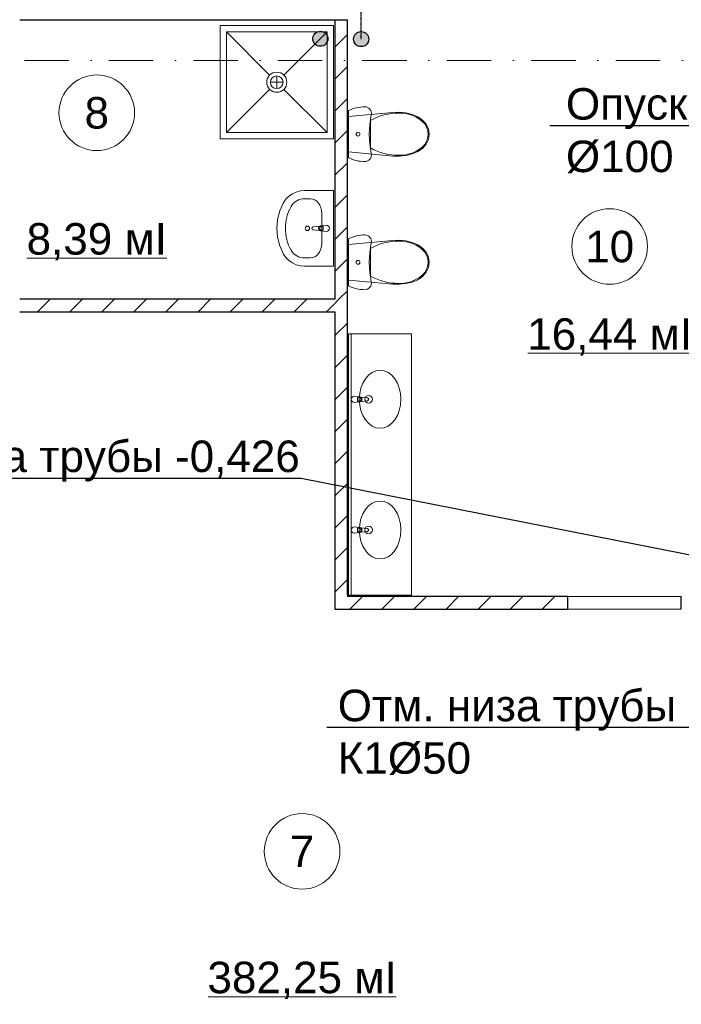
# Model space of a CAD drawing. Header units: millimetres. Extents: x -2890 to 117730, y -526 to 88572.
# Tile 41 of 65: x 61086 to 66336, y 27229 to 35046. Entities that reach past the tile are written whole.
import ezdxf
from ezdxf import colors
from ezdxf.entities.mleader import LeaderData, LeaderLine
from ezdxf.math import Vec2, Vec3

# ---------------------------------------------------------------- set-up
doc = ezdxf.new("R2010")
doc.units = ezdxf.units.MM
doc.header["$MEASUREMENT"] = 0
doc.set_wipeout_variables(frame=1)
doc.linetypes.add('Wipeout_Contour', pattern=[1000, 0, -1000])
doc.linetypes.add('Штрихпунктирная', pattern=[6.702778, 3.527778, -1.763889, 0, -1.411111])
for name, color, linetype in [('ВК_К1', 34, 'Continuous'), ('ВК_Текст', 7, 'Continuous'), ('Интерьер - Оборудование', 7, 'Continuous'), ('Конструктив - Стены блок 100 нов', 7, 'Continuous'), ('Конструктив - Стены Блок 200 нов', 7, 'Continuous'), ('Элемент Модели - Зона', 7, 'Continuous'), ('Элемент Модели - Оси', 7, 'Continuous')]:
    doc.layers.add(name, color=color, linetype=linetype)
doc.styles.get("Standard").update_dxf_attribs({"font": 'ARIALUNI.TTF', "height": 250})
doc.styles.add('СГЕНЕРИР_СТИЛЬ_4', font='arial.ttf')
pattern_1 = [(45, (-30913.89, 8295.99), (-127.27922, 127.27922), [])]

# ---------------------------------------------------------------- blocks, each defined once
blk = doc.blocks.new('_None')

msp = doc.modelspace()

# ---------------------------------------------------------------- hatches: boundary and pattern name
at = {"layer": 'ВК_К1', "ltscale": 100}
h = msp.add_hatch(color=256, dxfattribs=at)
h.dxf.hatch_style = 1
h.paths.add_polyline_path([(63531.3, 34894.7, 1), (63411.5, 34894.7, 1)])
h = msp.add_hatch(color=256, dxfattribs=at)
h.dxf.hatch_style = 1
h.paths.add_polyline_path([(63855.6, 34891.8, 1), (63735.9, 34891.8, 1)])

# ---------------------------------------------------------------- linework, layer by layer
at = {"layer": 'ВК_К1', "linetype": 'Штрихпунктирная'}
msp.add_lwpolyline([(63795.8, 34891.8), (63795.8, 42419.9), (71079.6, 42419.9)], dxfattribs=at)
at = {"layer": 'ВК_К1', "ltscale": 100}
for centre in [(63471.4, 34894.7), (63795.8, 34891.8)]:
    msp.add_circle(centre, 59.9, dxfattribs=at)
at = {"layer": 'Интерьер - Оборудование', "color": 7, "linetype": 'Continuous', "lineweight": 5, "ltscale": 100}
for p, q in [((63526.1, 34949.5), (62726.1, 34949.5)), ((62726.1, 34949.5), (62726.1, 34149.5)), ((62726.1, 34949.5), (63069.5, 34606)), ((63526.1, 34949.5), (63182.7, 34606)), ((63526.1, 34149.5), (63526.1, 34949.5)), ((63126.1, 34599.5), (63126.1, 34499.5)), ((62726.1, 34149.5), (63069.5, 34492.9)), ((63176.1, 34549.5), (63076.1, 34549.5)), ((63526.1, 34149.5), (63182.7, 34492.9)), ((63869.2, 34137), (63869.2, 34246)), ((62726.1, 34149.5), (63526.1, 34149.5)), ((63869.2, 34028.1), (63869.2, 34137)), ((63392.8, 33624.3), (63347, 33624.3)), ((63483.8, 33270.6), (63483.8, 33508.3)), ((63479, 33403.1), (63493.9, 33403.1)), ((63493.9, 33403.1), (63493.9, 33375.9)), ((63493.9, 33375.9), (63479, 33375.9)), ((63869.2, 33119.9), (63869.2, 33228.9)), ((63392.8, 33154.7), (63347, 33154.7)), ((63869.2, 33011), (63869.2, 33119.9)), ((63766, 32045.8), (63780.9, 32045.8)), ((63766, 32018.6), (63766, 32045.8)), ((63780.9, 32018.6), (63766, 32018.6)), ((63766, 31008.3), (63780.9, 31008.3)), ((63766, 30981.1), (63766, 31008.3)), ((63780.9, 30981.1), (63766, 30981.1))]:
    msp.add_line(p, q, dxfattribs=at)
at = {"layer": 'Интерьер - Оборудование', "color": 7, "linetype": 'Continuous', "lineweight": 5, "ltscale": 100, "flags": 128}
msp.add_lwpolyline([(63518.8, 33414.5), (63476.8, 33410.5, 0.12102), (63467.3, 33407.2), (63414.4, 33400.6, 0.882566), (63414.4, 33378.4), (63467.3, 33371.7, 0.12102), (63476.8, 33368.5), (63518.8, 33364.5, 1)], format="xyb", close=True, dxfattribs=at)
at = {"layer": 'Интерьер - Оборудование', "color": 7, "linetype": 'Continuous', "lineweight": 5, "ltscale": 100}
for centre, radius in [((63126.1, 34549.5), 80), ((63126.1, 34549.5), 50), ((63369, 33389.5), 17.5), ((63855, 32032.2), 30), ((63855, 30994.7), 30)]:
    msp.add_circle(centre, radius, dxfattribs=at)
for centre, radius, start, end in [((63478.7, 33389.5), 21.1, 122.77103, 237.22897), ((63479, 33389.5), 13.6, 90, 270), ((63781.2, 32032.2), 21.1, 302.77103, 57.22897), ((63780.9, 32032.2), 13.6, 270, 90), ((63780.9, 30994.7), 13.6, 270, 90), ((63781.2, 30994.7), 21.1, 302.77103, 57.22897)]:
    msp.add_arc(centre, radius, start, end, dxfattribs=at)
for centre, major_axis, ratio, start_param, end_param in [((64084, 33878.9), (425.5, 0), 0.999377, 1.547181, 2.100201), ((64108.4, 34047.6), (257.1, 0), 0.999377, 0.725939, 1.626528), ((64188.9, 34136.2), (138.6, 0), 0.999377, 0.005861, 0.632505), ((64188.9, 34137.9), (138.6, 0), 0.999377, 5.650681, 6.277324), ((64084, 34395.1), (425.5, 0), 0.999377, 4.182987, 4.736007), ((64108.4, 34226.5), (257.1, 0), 0.999377, 4.656662, 5.55725), ((63347, 33508.3), (121.2, 0), 0.956522, 1.570796, 2.644618), ((63392.8, 33508.2), (0, 116.1), 0.783646, 4.712389, 6.283185), ((63576.1, 33389.5), (381.8, 0), 0.956522, 2.644618, 3.638567), ((63392.8, 33270.8), (0, 116.1), 0.783646, 3.141593, 4.712389), ((64084, 32861.8), (425.5, 0), 0.999377, 1.547181, 2.100201), ((64108.4, 33030.5), (257.1, 0), 0.999377, 0.725939, 1.626528), ((63347, 33270.6), (121.2, 0), 0.956522, 3.638567, 4.712389), ((64188.9, 33119.1), (138.6, 0), 0.999377, 0.005861, 0.632505), ((64188.9, 33120.8), (138.6, 0), 0.999377, 5.650681, 6.277324), ((64084, 33378), (425.5, 0), 0.999377, 4.182987, 4.736007), ((64108.4, 33209.4), (257.1, 0), 0.999377, 4.656662, 5.55725)]:
    msp.add_ellipse(centre, major_axis=major_axis, ratio=ratio, start_param=start_param, end_param=end_param, dxfattribs=at)
for centre, major_axis, ratio in [((63771.1, 34137), (0, 15), 0.999724), ((63771.1, 33119.9), (0, 15), 0.999724), ((63946.1, 32032.2), (0, 230), 0.717391), ((63946.1, 30994.7), (0, 230), 0.717391)]:
    msp.add_ellipse(centre, major_axis=major_axis, ratio=ratio, dxfattribs=at)
at = {"layer": 'Конструктив - Стены блок 100 нов', "color": 7, "linetype": 'Continuous', "lineweight": 30, "ltscale": 100}
msp.add_line((66336.1, 30366), (66336.1, 30466), dxfattribs=at)
at = {"layer": 'Элемент Модели - Зона', "color": 7, "linetype": 'Continuous', "lineweight": 0, "ltscale": 100}
for p, q in [((61142.4, 33153.5), (62253.2, 33153.5)), ((65117.4, 32397.9), (66417.9, 32397.9)), ((62581.9, 27289.6), (64072.2, 27289.6))]:
    msp.add_line(p, q, dxfattribs=at)
at = {"layer": 'Элемент Модели - Зона', "color": 7, "linetype": 'Continuous', "lineweight": 0, "ltscale": 100, "flags": 128}
for points in [[(61997.8, 34307, 1), (61397.8, 34307, 1)], [(66067.7, 33245.5, 1), (65467.7, 33245.5, 1)], [(63627.1, 28443.1, 1), (63027.1, 28443.1, 1)]]:
    msp.add_lwpolyline(points, format="xyb", close=True, dxfattribs=at)

# ---------------------------------------------------------------- texts
at = {"layer": 'Элемент Модели - Зона', "color": 7, "linetype": 'Continuous', "lineweight": 0, "ltscale": 100, "char_height": 250, "attachment_point": 5, "style": 'СГЕНЕРИР_СТИЛЬ_4'}
for s, insert in [('\\A1;8', (61697.8, 34305)), ('\\A1;8,39 мІ', (61697.8, 33282.8)), ('\\A1;10', (65767.7, 33243.4)), ('\\A1;16,44 мІ', (65767.7, 32527.2)), ('\\A1;7', (63327.1, 28443.1)), ('\\A1;382,25 мІ', (63327.1, 27418.9))]:
    msp.add_mtext(s, dxfattribs=dict(at, insert=insert))

# ---------------------------------------------------------------- leaders
at = {"layer": 'ВК_Текст', "ltscale": 100}
ml = msp.add_multileader_mtext('Standard', dxfattribs=at)
ml.set_content('Опуск К1\\P%%C100', color=256)
ml.set_leader_properties(color=256, linetype='ByLayer', lineweight=-1)
ml.set_arrow_properties(name='NONE')
ml.build(insert=Vec2(0, 0))
ml.multileader.update_dxf_attribs({"text_left_attachment_type": 6, "text_right_attachment_type": 6, "dogleg_length": 0.36, "arrow_head_size": 18})
ctx = ml.context
ctx.base_point, ctx.char_height, ctx.arrow_head_size, ctx.landing_gap_size, ctx.plane_origin = Vec3(65411.7, 34202.6), 250, 18, 9, Vec3(58962.4, 28016.1)
ctx.left_attachment, ctx.right_attachment = 6, 6
notes = []
notes.append((ctx, [(1, (1, 1, 0), (66844.1, 34202.6), (-1, 0), 36, [(1, [(68086.1, 32410.7), (68028, 34496.7)], 0, [])])]))
ctx.mtext.insert, ctx.mtext.flow_direction = Vec3(65420.7, 34502.6), 5
at = {"layer": 'ВК_Текст', "color": 1, "ltscale": 100}
ml = msp.add_multileader_mtext('Standard', dxfattribs=at)
ml.set_content('Отм. низа трубы -0,376\\PК1%%C50', color=1)
ml.set_leader_properties(color=256, linetype='ByLayer', lineweight=-1)
ml.set_arrow_properties(name='NONE')
ml.build(insert=Vec2(0, 0))
ml.multileader.update_dxf_attribs({"text_left_attachment_type": 6, "text_right_attachment_type": 6, "dogleg_length": 0.36, "arrow_head_size": 18})
ctx = ml.context
ctx.base_point, ctx.char_height, ctx.arrow_head_size, ctx.landing_gap_size, ctx.plane_origin = Vec3(63601.1, 29426.5), 250, 18, 9, Vec3(61460.3, 24893.2)
ctx.left_attachment, ctx.right_attachment = 6, 6
notes.append((ctx, [(1, (1, 1, 0), (67394.2, 29426.5), (-1, 0), 36, [(0, [(71009.4, 29761.7)], 0, [])])]))
ctx.mtext.insert, ctx.mtext.flow_direction = Vec3(63610.1, 29726.5), 5
for ctx, leaders in notes:
    for number, flags, end, landing, length, lines in leaders:
        leader = LeaderData()
        leader.index, (leader.has_last_leader_line, leader.has_dogleg_vector, leader.attachment_direction) = number, flags
        leader.last_leader_point, leader.dogleg_vector, leader.dogleg_length = Vec3(end), Vec3(landing), length
        for number, points, colour, breaks in lines:
            line = LeaderLine()
            line.index, line.vertices, line.color, line.breaks = number, Vec3.list(points), colors.encode_raw_color(colour), breaks
            leader.lines.append(line)
        ctx.leaders.append(leader)

# ---------------------------------------------------------------- wipeouts: each hides what was drawn before it
at = {"color": 254, "linetype": 'Wipeout_Contour', "lineweight": 0, "ltscale": 100}
for points in [[(63586.1, 32726), (63586.1, 32826), (63576.1, 32826), (63576.1, 32726)], [(63586.1, 30466), (63586.1, 30366), (63686.1, 30466)]]:
    msp.add_wipeout(points, dxfattribs=at).dxf.layer = 'Конструктив - Стены блок 100 нов'

# ---------------------------------------------------------------- next in the draw order: hatches: boundary and pattern name
at = {"layer": 'Конструктив - Стены блок 100 нов', "linetype": 'Continuous', "lineweight": 5, "ltscale": 100}
h = msp.add_hatch(dxfattribs=at)
h.set_pattern_fill('БЛОКИ_БЕТОННЫЕ_ЭФФЕКТИВН_7F', scale=100, style=0, pattern_type=2)
h.set_pattern_definition(pattern_1)
h.paths.add_polyline_path([(63586.1, 32726), (63586.1, 32826), (63576.1, 32826), (63576.1, 32726)])
h = msp.add_hatch(dxfattribs=at)
h.set_pattern_fill('БЛОКИ_БЕТОННЫЕ_ЭФФЕКТИВН_7F', scale=100, style=0, pattern_type=2)
h.set_pattern_definition(pattern_1)
h.paths.add_polyline_path([(63586.1, 30466), (63586.1, 30366), (63686.1, 30466)])

# ---------------------------------------------------------------- next in the draw order: wipeouts: each hides what was drawn before it
at = {"color": 254, "linetype": 'Wipeout_Contour', "lineweight": 0, "ltscale": 100}
for points in [[(61086.1, 32726), (63576.1, 32726), (63576.1, 32826), (61086.1, 32826)], [(63686.1, 30466), (63586.1, 30366), (63686.1, 30366)]]:
    msp.add_wipeout(points, dxfattribs=at).dxf.layer = 'Конструктив - Стены блок 100 нов'

# ---------------------------------------------------------------- next in the draw order: hatches: boundary and pattern name
at = {"layer": 'Конструктив - Стены блок 100 нов', "linetype": 'Continuous', "lineweight": 5, "ltscale": 100}
h = msp.add_hatch(dxfattribs=at)
h.set_pattern_fill('БЛОКИ_БЕТОННЫЕ_ЭФФЕКТИВН_7F', scale=100, style=0, pattern_type=2)
h.set_pattern_definition(pattern_1)
h.paths.add_polyline_path([(61086.1, 32726), (63576.1, 32726), (63576.1, 32826), (61086.1, 32826)])
h = msp.add_hatch(dxfattribs=at)
h.set_pattern_fill('БЛОКИ_БЕТОННЫЕ_ЭФФЕКТИВН_7F', scale=100, style=0, pattern_type=2)
h.set_pattern_definition(pattern_1)
h.paths.add_polyline_path([(63686.1, 30466), (63586.1, 30366), (63686.1, 30366)])

# ---------------------------------------------------------------- next in the draw order: linework, layer by layer
at = {"layer": 'Конструктив - Стены блок 100 нов', "color": 7, "linetype": 'Continuous', "lineweight": 30, "ltscale": 100}
for p, q in [((63576.1, 32826), (61086.1, 32826)), ((63586.1, 32826), (63576.1, 32826)), ((61086.1, 32726), (63576.1, 32726)), ((63576.1, 32726), (63586.1, 32726)), ((63586.1, 30466), (63586.1, 30366))]:
    msp.add_line(p, q, dxfattribs=at)

# ---------------------------------------------------------------- next in the draw order: wipeouts: each hides what was drawn before it
at = {"color": 254, "linetype": 'Wipeout_Contour', "lineweight": 0, "ltscale": 100}
for points in [[(63686.1, 32826), (63686.1, 35046), (63586.1, 35046), (63586.1, 32826)], [(63686.1, 30366), (65436.1, 30366), (65436.1, 30466), (63686.1, 30466)]]:
    msp.add_wipeout(points, dxfattribs=at).dxf.layer = 'Конструктив - Стены блок 100 нов'

# ---------------------------------------------------------------- next in the draw order: hatches: boundary and pattern name
at = {"layer": 'Конструктив - Стены блок 100 нов', "linetype": 'Continuous', "lineweight": 5, "ltscale": 100}
h = msp.add_hatch(dxfattribs=at)
h.set_pattern_fill('БЛОКИ_БЕТОННЫЕ_ЭФФЕКТИВН_7F', scale=100, style=0, pattern_type=2)
h.set_pattern_definition(pattern_1)
h.paths.add_polyline_path([(63686.1, 32826), (63686.1, 35046), (63586.1, 35046), (63586.1, 32826)])
h = msp.add_hatch(dxfattribs=at)
h.set_pattern_fill('БЛОКИ_БЕТОННЫЕ_ЭФФЕКТИВН_7F', scale=100, style=0, pattern_type=2)
h.set_pattern_definition(pattern_1)
h.paths.add_polyline_path([(63686.1, 30366), (65436.1, 30366), (65436.1, 30466), (63686.1, 30466)])

# ---------------------------------------------------------------- next in the draw order: linework, layer by layer
at = {"layer": 'Интерьер - Оборудование', "color": 7, "linetype": 'Continuous', "lineweight": 5, "ltscale": 100}
msp.add_line((64196.1, 30476), (64196.1, 32551), dxfattribs=at)
at = {"layer": 'Интерьер - Оборудование', "color": 7, "linetype": 'Continuous', "lineweight": 5, "ltscale": 100, "flags": 128}
for points in [[(63576.1, 34999.5), (62676.1, 34999.5), (62676.1, 34099.5), (63576.1, 34099.5)], [(63696.1, 34323.8), (63711.2, 34330.9), (63726.6, 34337.1), (63742.5, 34342.4), (63758.5, 34346.7), (63774.8, 34350.1), (63791.3, 34352.6), (63807.9, 34354.1), (63824.6, 34354.5), (63836.1, 34353.3), (63847.1, 34349.5), (63857, 34343.4), (63865.3, 34335.2), (63871.6, 34325.5), (63875.6, 34314.6), (63877.1, 34303.1), (63876.1, 34291.5), (63869.3, 34253.3), (63864.4, 34214.7), (63861.5, 34175.9), (63860.5, 34137), (63861.5, 34098.2), (63864.4, 34059.4), (63869.3, 34020.8), (63876.1, 33982.5), (63877.1, 33971), (63875.6, 33959.5), (63871.6, 33948.6), (63865.3, 33938.8), (63857, 33930.7), (63847.1, 33924.6), (63836.1, 33920.8), (63824.6, 33919.5), (63807.9, 33920), (63791.3, 33921.5), (63774.8, 33923.9), (63758.5, 33927.3), (63742.5, 33931.7), (63726.6, 33937), (63711.2, 33943.2), (63696.1, 33950.3)], [(64149.5, 34306.5), (64199.3, 34294.1), (64246.2, 34275), (64283.4, 34249.4), (64311.9, 34216.4), (64329.9, 34178.1), (64336.1, 34137), (64329.9, 34096), (64311.9, 34057.7), (64283.4, 34024.6), (64246.2, 33999), (64199.3, 33980), (64149.5, 33967.6), (64098.2, 33962.1), (64046.5, 33963.7), (63696.1, 33996.1), (63696.1, 34278), (64046.5, 34310.4), (64098.2, 34312)], [(63576.1, 33689.5), (63347, 33689.5), (63313.3, 33686.6), (63280.7, 33678), (63250.1, 33664), (63222.7, 33645), (63199.2, 33621.6), (63180.5, 33594.6), (63150.6, 33529.5), (63132.3, 33460.4), (63126.1, 33389.5), (63132.3, 33318.5), (63150.6, 33249.5), (63180.5, 33184.3), (63199.2, 33157.3), (63222.7, 33134), (63250.1, 33115), (63280.7, 33101), (63313.3, 33092.4), (63347, 33089.5), (63576.1, 33089.5)], [(63696.1, 33306.7), (63711.2, 33313.8), (63726.6, 33320), (63742.5, 33325.3), (63758.5, 33329.6), (63774.8, 33333), (63791.3, 33335.5), (63807.9, 33336.9), (63824.6, 33337.4), (63836.1, 33336.2), (63847.1, 33332.4), (63857, 33326.3), (63865.3, 33318.1), (63871.6, 33308.4), (63875.6, 33297.5), (63877.1, 33286), (63876.1, 33274.4), (63869.3, 33236.2), (63864.4, 33197.6), (63861.5, 33158.8), (63860.5, 33119.9), (63861.5, 33081.1), (63864.4, 33042.3), (63869.3, 33003.7), (63876.1, 32965.4), (63877.1, 32953.9), (63875.6, 32942.4), (63871.6, 32931.5), (63865.3, 32921.7), (63857, 32913.6), (63847.1, 32907.5), (63836.1, 32903.7), (63824.6, 32902.4), (63807.9, 32902.9), (63791.3, 32904.4), (63774.8, 32906.8), (63758.5, 32910.2), (63742.5, 32914.6), (63726.6, 32919.9), (63711.2, 32926.1), (63696.1, 32933.2)], [(64149.5, 33289.4), (64199.3, 33277), (64246.2, 33257.9), (64283.4, 33232.3), (64311.9, 33199.3), (64329.9, 33161), (64336.1, 33119.9), (64329.9, 33078.9), (64311.9, 33040.6), (64283.4, 33007.5), (64246.2, 32981.9), (64199.3, 32962.9), (64149.5, 32950.5), (64098.2, 32945), (64046.5, 32946.6), (63696.1, 32979), (63696.1, 33260.9), (64046.5, 33293.3), (64098.2, 33294.8)]]:
    msp.add_lwpolyline(points, close=True, dxfattribs=at)
at = {"layer": 'Конструктив - Стены блок 100 нов', "color": 7, "linetype": 'Continuous', "lineweight": 30, "ltscale": 100}
for p, q in [((63686.1, 30476), (63686.1, 30466)), ((65436.1, 30466), (63686.1, 30466)), ((65436.1, 30366), (65436.1, 30466)), ((63586.1, 30366), (63686.1, 30366)), ((63686.1, 30366), (65436.1, 30366))]:
    msp.add_line(p, q, dxfattribs=at)
at = {"layer": 'Конструктив - Стены блок 100 нов', "color": 7, "linetype": 'Continuous', "lineweight": 15, "ltscale": 100}
for p, q in [((65436.1, 30466), (66336.1, 30466)), ((65436.1, 30466), (66336.1, 30466)), ((65436.1, 30366), (66336.1, 30366)), ((65436.1, 30366), (66336.1, 30366))]:
    msp.add_line(p, q, dxfattribs=at)
at = {"layer": 'Конструктив - Стены блок 100 нов', "color": 7, "linetype": 'Continuous', "lineweight": 30, "ltscale": 100, "flags": 128}
msp.add_lwpolyline([(63586.1, 35046), (63686.1, 35046)], dxfattribs=at)
at = {"layer": 'Конструктив - Стены Блок 200 нов', "color": 7, "linetype": 'Continuous', "lineweight": 30, "ltscale": 100}
msp.add_line((61086.1, 35046), (63586.1, 35046), dxfattribs=at)
at = {"layer": 'Элемент Модели - Оси', "color": 7, "linetype": 'Штрихпунктирная', "lineweight": 15, "ltscale": 100}
msp.add_line((3470.8, 34721), (114954, 34721), dxfattribs=at)

# ---------------------------------------------------------------- next in the draw order: wipeouts: each hides what was drawn before it
at = {"color": 254, "linetype": 'Wipeout_Contour', "lineweight": 0, "ltscale": 100}
msp.add_wipeout([(63686.1, 32726), (63686.1, 32826), (63586.1, 32826), (63586.1, 32726)], dxfattribs=at).dxf.layer = 'Конструктив - Стены блок 100 нов'

# ---------------------------------------------------------------- next in the draw order: hatches: boundary and pattern name
at = {"layer": 'Конструктив - Стены блок 100 нов', "linetype": 'Continuous', "lineweight": 5, "ltscale": 100}
h = msp.add_hatch(dxfattribs=at)
h.set_pattern_fill('БЛОКИ_БЕТОННЫЕ_ЭФФЕКТИВН_7F', scale=100, style=0, pattern_type=2)
h.set_pattern_definition(pattern_1)
h.paths.add_polyline_path([(63686.1, 32726), (63686.1, 32826), (63586.1, 32826), (63586.1, 32726)])

# ---------------------------------------------------------------- next in the draw order: linework, layer by layer
at = {"layer": 'Конструктив - Стены блок 100 нов', "color": 7, "linetype": 'Continuous', "lineweight": 30, "ltscale": 100}
for p, q in [((63586.1, 35046), (63586.1, 32826)), ((63686.1, 32826), (63686.1, 35046)), ((63586.1, 32826), (63576.1, 32826))]:
    msp.add_line(p, q, dxfattribs=at)

# ---------------------------------------------------------------- next in the draw order: wipeouts: each hides what was drawn before it
at = {"color": 254, "linetype": 'Wipeout_Contour', "lineweight": 0, "ltscale": 100}
msp.add_wipeout([(63686.1, 30466), (63686.1, 32726), (63586.1, 32726), (63586.1, 30466)], dxfattribs=at).dxf.layer = 'Конструктив - Стены блок 100 нов'

# ---------------------------------------------------------------- next in the draw order: hatches: boundary and pattern name
at = {"layer": 'Конструктив - Стены блок 100 нов', "linetype": 'Continuous', "lineweight": 5, "ltscale": 100}
h = msp.add_hatch(dxfattribs=at)
h.set_pattern_fill('БЛОКИ_БЕТОННЫЕ_ЭФФЕКТИВН_7F', scale=100, style=0, pattern_type=2)
h.set_pattern_definition(pattern_1)
h.paths.add_polyline_path([(63686.1, 30466), (63686.1, 32726), (63586.1, 32726), (63586.1, 30466)])

# ---------------------------------------------------------------- next in the draw order: linework, layer by layer
at = {"layer": 'Интерьер - Оборудование', "color": 7, "linetype": 'Continuous', "lineweight": 5, "ltscale": 100}
for p, q in [((63696.1, 30476), (63696.1, 32551)), ((64196.1, 32551), (63696.1, 32551)), ((63716.1, 30476), (63716.1, 32551)), ((64196.1, 30476), (63696.1, 30476))]:
    msp.add_line(p, q, dxfattribs=at)
at = {"layer": 'Интерьер - Оборудование', "color": 7, "linetype": 'Continuous', "lineweight": 5, "ltscale": 100, "flags": 128}
for points in [[(63741.1, 32007.2), (63783.1, 32011.2, 0.12102), (63792.6, 32014.5), (63845.5, 32021.1, 0.882566), (63845.5, 32043.3), (63792.6, 32050, 0.12102), (63783.1, 32053.2), (63741.1, 32057.2, 1)], [(63741.1, 30969.7), (63783.1, 30973.7, 0.12102), (63792.6, 30977), (63845.5, 30983.6, 0.882566), (63845.5, 31005.8), (63792.6, 31012.5, 0.12102), (63783.1, 31015.7), (63741.1, 31019.7, 1)]]:
    msp.add_lwpolyline(points, format="xyb", close=True, dxfattribs=at)
at = {"layer": 'Конструктив - Стены блок 100 нов', "color": 7, "linetype": 'Continuous', "lineweight": 30, "ltscale": 100}
for p, q in [((63686.1, 32726), (63686.1, 32826)), ((63576.1, 32726), (63586.1, 32726)), ((63586.1, 32726), (63586.1, 30466)), ((63686.1, 30476), (63686.1, 32726)), ((63586.1, 30466), (63586.1, 30366)), ((63686.1, 30476), (63686.1, 30466))]:
    msp.add_line(p, q, dxfattribs=at)

# ---------------------------------------------------------------- next in the draw order: leaders
at = {"layer": 'ВК_Текст', "color": 1, "ltscale": 100}
ml = msp.add_multileader_mtext('Standard', dxfattribs=at)
ml.set_content('Отм. низа трубы -0,426\\P%%C100', color=1)
ml.set_leader_properties(color=256, linetype='ByLayer', lineweight=-1)
ml.set_arrow_properties(name='NONE')
ml.build(insert=Vec2(0, 0))
ml.multileader.update_dxf_attribs({"text_left_attachment_type": 6, "text_right_attachment_type": 6, "dogleg_length": 0.36, "arrow_head_size": 18})
ctx = ml.context
ctx.base_point, ctx.char_height, ctx.arrow_head_size, ctx.landing_gap_size, ctx.plane_origin = Vec3(59527.8, 31404.7), 250, 18, 9, Vec3(60158.9, 26340.1)
ctx.left_attachment, ctx.right_attachment = 6, 6
notes = []
notes.append((ctx, [(1, (1, 1, 0), (63320.9, 31404.7), (-1, 0), 36, [(0, [(71081.8, 29870.5)], 0, [])])]))
ctx.mtext.insert, ctx.mtext.flow_direction = Vec3(59536.8, 31704.7), 5
for ctx, leaders in notes:
    for number, flags, end, landing, length, lines in leaders:
        leader = LeaderData()
        leader.index, (leader.has_last_leader_line, leader.has_dogleg_vector, leader.attachment_direction) = number, flags
        leader.last_leader_point, leader.dogleg_vector, leader.dogleg_length = Vec3(end), Vec3(landing), length
        for number, points, colour, breaks in lines:
            line = LeaderLine()
            line.index, line.vertices, line.color, line.breaks = number, Vec3.list(points), colors.encode_raw_color(colour), breaks
            leader.lines.append(line)
        ctx.leaders.append(leader)

doc.saveas('drawing.dxf')
